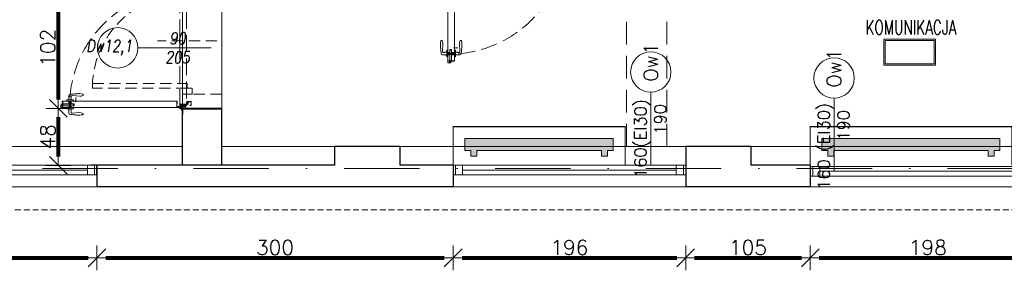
# Model space of a CAD drawing. Header units: metres. Extents: x 7408630 to 15602436, y 5561464 to 13303678.
# Tile 18 of 123: x 7412154 to 7412984, y 5563279 to 5563490. Entities that reach past the tile are written whole.
import ezdxf
from ezdxf.enums import TextEntityAlignment as Align

# ---------------------------------------------------------------- set-up
doc = ezdxf.new("R2010")
doc.units = ezdxf.units.M
doc.header["$MEASUREMENT"] = 0
for name, pattern in [('2_3', [1, 0.5, -0.5]), ('CARKOVANA', [7.5, 5, -2.5]), ('CENTER', [0.6, 0.375, -0.075, 0.075, -0.075]), ('DASHDOT', [25.4, 12.7, -6.35, 0, -6.35]), ('HIDDEN', [9.525, 6.35, -3.175]), ('Hidden Line', [391.222223, 282.222223, -109]), ('HIDDEN2', [4.7625, 3.175, -1.5875])]:
    doc.linetypes.add(name, pattern=pattern)
for name, color, linetype, lineweight in [('!! 0_ Istn-okna', 6, 'Continuous', 13), ('!! 0_ Istn-sciany', 3, 'Continuous', 30), ('!! 0_ Istn-widok', 1, 'Continuous', 15), ('!! 0_Opis_okna', 8, 'Continuous', 15), ('!! 0_Opis_pom', 9, 'Continuous', 13), ('!! 0_Osie', 1, 'DASHDOT', 13), ('!! 1_OPIS POM NOWE', 140, 'Continuous', 5), ('!! 1_PROJ Sciany', 2, 'Continuous', 40), ('!! 2_Drzwi - nowe remont', 33, 'Continuous', 9), ('!! 2_drzwi opis', 151, 'Continuous', 9), ('!! wymiary osi', 250, 'Continuous', 5), ('0-osie-liniA', 14, 'DASHDOT', 5), ('Granica', 112, 'Continuous', 80)]:
    doc.layers.add(name, color=color, linetype=linetype, lineweight=lineweight)
doc.layers.add('!! 0_Istn-grzejniki', color=7, linetype='Continuous', lineweight=0, plot=False)
doc.layers.add('Powierzchnia', color=140, linetype='Continuous', lineweight=5, plot=False)
doc.layers.add('!! 1_Wyburzenia', color=252, linetype='CARKOVANA', lineweight=13, true_color=0x696969)
doc.layers.add('!! 2_WYBURZENIA DO REMONTU', color=7, linetype='Continuous', lineweight=0, true_color=0x4d4d4d, plot=False)
doc.styles.add('50', font='ROMANS.shx', dxfattribs={"width": 0.8, "oblique": 10, "height": 10})
doc.styles.add('ARCHETYP', font='romans.shx', dxfattribs={"height": 15})
doc.styles.add('ARIAL', font='tahoma.ttf')
doc.styles.add('TXT', font='simplex.shx')
doc.dimstyles.new('DIM50', dxfattribs={"dimscale": 5, "dimtxt": 2, "dimasz": 1, "dimexe": 0, "dimexo": 0, "dimgap": 0.5, "dimtad": 1, "dimdec": 4, "dimrnd": 0.5, "dimdsep": 46, "dimtxsty": 'TXT', "dimblk": 'TICK1', "dimblk1": 'TICK1', "dimblk2": 'TICK1', "dimsah": 1, "dimcen": 0, "dimse1": 1, "dimse2": 1, "dimclrd": 1, "dimclre": 7, "dimclrt": 9, "dimadec": 0, "dimazin": 0, "dimtfac": 1, "dimtdec": 4, "dimtmove": 2, "dimatfit": 3, "dimldrblk": 'TICK1', "dimfxl": 1, "dimtolj": 1, "dimarcsym": 0})

# ---------------------------------------------------------------- blocks, each defined once
blk = doc.blocks.new('8544-EI60')
at = {"color": 254, "true_color": 0xe9d9be}
for p, q in [((-5.3, 0), (6, 0)), ((6, 0), (7.4, -1.4)), ((-7.5, -2.2), (-7.5, -2.2)), ((-7.5, -5.2), (-7.5, -5.2)), ((-7.5, -8.2), (-7.5, -8.2)), ((-5.6, -0.1), (-7.4, -1.9)), ((-5.5, -3), (-7.4, -4.9)), ((-5.5, -6), (-7.4, -7.9)), ((-5.5, -1.4), (-6.6, -2.6)), ((-5.5, -4.4), (-6.6, -5.6)), ((-5.5, -7.4), (-6.6, -8.6)), ((-5.5, -3), (-5.5, -1.4)), ((-5.5, -6), (-5.5, -4.4)), ((-5.5, -7.4), (-5.3, -8)), ((-5.3, -8), (-1.2, -8)), ((-4.5, -3.9), (-4.5, -1)), ((-4.5, -1), (5, -1)), ((-4.5, -3.9), (0.4, -2.7)), ((-4.5, -5), (0.1, -3.8)), ((-4.5, -7), (-4.5, -5)), ((-4.5, -7), (-1.2, -7)), ((-0.7, -8.5), (-1.1, -12.4)), ((0.3, -8.6), (-0.1, -12.1)), ((3.1, -13.5), (-0.1, -13.5)), ((0.1, -3.8), (5.2, -7.4)), ((3, -12.5), (0.3, -12.5)), ((0.4, -2.7), (5, -6.1)), ((5, -6.1), (5, -1)), ((6, -1.4), (6.6, -2.1)), ((6, -3.2), (6, -1.4)), ((6, -3.2), (7.4, -4.5)), ((6, -4.6), (6.6, -5.3)), ((6, -6), (6, -4.6)), ((6.7, -6.4), (7.5, -6)), ((7.5, -1.7), (7.5, -1.7)), ((7.5, -4.9), (7.5, -4.9)), ((7.5, -8), (7.6, -9.4))]:
    blk.add_line(p, q, dxfattribs=at)
for centre, radius, start, end in [((-5.3, -0.5), 0.5, 90, 135), ((-7, -2.2), 0.5, 135, 180), ((-7, -2.2), 0.5, 180, 315), ((-7, -5.2), 0.5, 135, 180), ((-7, -5.2), 0.5, 180, 315), ((-7, -8.2), 0.5, 135, 180), ((-7, -8.2), 0.5, 180, 315), ((-1.2, -8.5), 1.5, 354.43659, 90), ((-1.2, -8.5), 0.5, 354.43659, 90), ((0.4, -12.5), 1.5, 174.43659, 180.41249), ((-0.1, -12.5), 1, 180.41249, 270), ((0.3, -12.1), 0.4, 174.43659, 270), ((3, -11.5), 1, 270, 290.12116), ((3.1, -12.5), 1, 270, 288.98447), ((0.1, -3.8), 9.19, 290.12116, 302.44059), ((0.1, -3.8), 10.2, 288.98447, 310.54143), ((3.7, -9.5), 2.5, 302.44059, 54.37606), ((6.5, -6), 0.5, 180, 296.57466), ((7, -1.7), 0.5, 225, 0), ((7, -4.9), 0.5, 225, 0), ((5.1, -9.7), 2.5, 310.54143, 5.5701), ((7, -1.7), 0.5, 0, 45), ((7, -4.9), 0.5, 0, 45)]:
    blk.add_arc(centre, radius, start, end, dxfattribs=at)
blk = doc.blocks.new('zaw-dr-90-p')
at = {"color": 2, "linetype": 'CENTER', "ltscale": 0.2}
for p, q in [((12, 0), (-12, 0)), ((0, 12), (0, -12)), ((24.5, 24), (31, 24)), ((24.5, 19), (31, 19))]:
    blk.add_line(p, q, dxfattribs=at)
at = {"ltscale": 0.2}
for p, q in [((10, 12), (6.5, 12)), ((10, 0), (10, 6.5))]:
    blk.add_line(p, q, dxfattribs=at)
blk.add_lwpolyline([(0, 6.5), (23.5, 6.5, 0.414214), (28, 11), (28, 31), (24.5, 31), (24.5, 11, -0.414214), (23.5, 10), (0, 10, 4.561698), (7.6, 6.5), (4.9, 4.2)], format="xyb", dxfattribs=at)
blk.add_lwpolyline([(-0.2, -0.2), (-2.5, -0.2), (-2.5, 0.2), (-0.2, 0.2), (-0.2, 2.5), (0.2, 2.5), (0.2, 0.2), (2.8, 0.2), (2.8, -0.2), (0.2, -0.2), (0.2, -2.8), (-0.2, -2.8)], close=True)
blk.add_lwpolyline([(10, 10), (10, 39), (6.5, 39), (6.5, 10)], dxfattribs=at)
blk.add_circle((0, 0), 6.5, dxfattribs=at)
blk = doc.blocks.new('drzwi 90- sc 12')
h = blk.add_hatch()
h.set_pattern_fill('ANSI37', color=256, scale=0.022, angle=0.00105, style=0)
h.set_pattern_definition([(45.0010491, (2407.02095, 648.17796), (-0.04939231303, 0.04939050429), []), (135.0010491, (2407.02095, 648.17796), (-0.04939050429, -0.04939231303), [])])
h.paths.add_polyline_path([(-13715.37, 20305.72), (-13715.57, 20305.72), (-13715.57, 20307.72), (-13715.37, 20307.72)])
h = blk.add_hatch()
h.set_pattern_fill('ANSI37', color=256, scale=0.022, angle=0.00105, style=0)
h.set_pattern_definition([(135.0010491, (4473.9854, -4604.62511), (0.04939050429, 0.04939231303), []), (45.0010491, (4473.9854, -4604.62511), (0.04939231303, -0.04939050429), [])])
h.paths.add_polyline_path([(-13617.17, 20305.72), (-13616.97, 20305.72), (-13616.97, 20306.72), (-13617.17, 20306.72)])
h.paths.add_polyline_path([(-13617.17, 20306.72), (-13616.97, 20306.72), (-13616.97, 20307.72), (-13617.17, 20307.72)])
at = {"ltscale": 0.2}
for p, q in [((-13621.38, 20404.81), (-13624.98, 20404.81)), ((-13621.38, 20406.26), (-13621.38, 20401.26)), ((-13620.32, 20406.56), (-13621.08, 20406.56)), ((-13614.92, 20406.56), (-13614.16, 20406.56)), ((-13613.86, 20406.26), (-13613.86, 20401.26)), ((-13613.86, 20404.81), (-13610.26, 20404.81)), ((-13613.36, 20405.01), (-13613.36, 20404.81)), ((-13613.36, 20405.01), (-13612.86, 20405.01)), ((-13612.86, 20405.01), (-13612.86, 20404.81)), ((-13624.98, 20401.86), (-13624.58, 20395.61)), ((-13621.38, 20402.71), (-13622.87, 20402.71)), ((-13620.32, 20400.96), (-13621.08, 20400.96)), ((-13614.92, 20400.96), (-13614.16, 20400.96)), ((-13613.86, 20402.71), (-13612.38, 20402.71)), ((-13610.26, 20401.86), (-13610.66, 20395.61))]:
    blk.add_line(p, q, dxfattribs=at)
for p, q in [((-13620.32, 20410.16), (-13620.32, 20313.77)), ((-13618, 20409.86), (-13620.32, 20409.86)), ((-13618, 20404.76), (-13620.32, 20404.76)), ((-13620.32, 20404.16), (-13614.92, 20404.16)), ((-13616.12, 20410.26), (-13620.22, 20410.26)), ((-13616.12, 20410.26), (-13620, 20410.26)), ((-13618.17, 20410.26), (-13618.17, 20409.96)), ((-13618.17, 20410.26), (-13616.22, 20410.26)), ((-13618.17, 20410.26), (-13616.22, 20410.26)), ((-13618.17, 20409.96), (-13616.22, 20409.96)), ((-13618, 20404.16), (-13618, 20409.96)), ((-13617.9, 20404.16), (-13617.9, 20409.96)), ((-13617.77, 20410.26), (-13616.92, 20411.46)), ((-13616.92, 20410.26), (-13616.92, 20411.46)), ((-13616.62, 20411.46), (-13616.92, 20411.46)), ((-13616.62, 20411.46), (-13616.92, 20411.46)), ((-13616.62, 20410.26), (-13616.62, 20411.46)), ((-13616.62, 20410.26), (-13616.62, 20411.26)), ((-13616.62, 20410.66), (-13616.62, 20410.86)), ((-13616.5, 20404.16), (-13616.5, 20409.96)), ((-13616.4, 20404.16), (-13616.4, 20409.96)), ((-13614.92, 20409.86), (-13616.4, 20409.86)), ((-13616.4, 20404.76), (-13614.92, 20404.76)), ((-13616.22, 20410.26), (-13616.22, 20409.96)), ((-13616.22, 20409.96), (-13616.22, 20410.26)), ((-13616.12, 20410.26), (-13616.12, 20411.46)), ((-13616.12, 20411.46), (-13615.02, 20411.46)), ((-13614.92, 20411.36), (-13614.92, 20313.77)), ((-13619.54, 20398.92), (-13623.37, 20398.92)), ((-13619.54, 20398.92), (-13623.37, 20398.92)), ((-13620.32, 20403.36), (-13614.92, 20403.36)), ((-13618, 20402.76), (-13620.32, 20402.76)), ((-13618, 20400.34), (-13618, 20403.36)), ((-13618, 20400.34), (-13616.4, 20400.34)), ((-13617.9, 20400.84), (-13617.9, 20403.36)), ((-13616.5, 20400.84), (-13617.9, 20400.84)), ((-13617.9, 20400.84), (-13616.5, 20400.84)), ((-13616.5, 20400.84), (-13616.5, 20403.36)), ((-13616.4, 20400.34), (-13616.4, 20403.36)), ((-13616.4, 20402.76), (-13614.92, 20402.76)), ((-13620.32, 20313.47), (-13620.32, 20317.97)), ((-13614.92, 20313.77), (-13620.32, 20313.77)), ((-13618.22, 20313.37), (-13620.22, 20313.37)), ((-13618.22, 20313.67), (-13618.22, 20313.37)), ((-13618.22, 20313.67), (-13616.42, 20313.67)), ((-13615.92, 20313.17), (-13615.92, 20312.17)), ((-13614.92, 20312.27), (-13614.92, 20317.97)), ((-13715.57, 20308.32), (-13715.57, 20308.56)), ((-13715.57, 20307.69), (-13715.57, 20308.56)), ((-13715.57, 20307.82), (-13715.57, 20308.56)), ((-13715.57, 20307.72), (-13715.37, 20307.72)), ((-13617.77, 20311.12), (-13617.77, 20305.72)), ((-13617.77, 20311.12), (-13617.77, 20305.72)), ((-13617.37, 20309.92), (-13617.37, 20305.82)), ((-13616.17, 20309.92), (-13617.37, 20309.92)), ((-13616.17, 20309.92), (-13616.17, 20311.02)), ((-13615.92, 20312.17), (-13615.02, 20312.17)), ((-13715.77, 20301.96), (-13716.27, 20301.96)), ((-13616.77, 20301.96), (-13616.27, 20301.96))]:
    blk.add_line(p, q)
at = {"linetype": 'Hidden Line', "lineweight": 9, "ltscale": 0.05}
for p, q in [((-13616.27, 20311.12), (-13716.27, 20311.12)), ((-13715.07, 20305.72), (-13617.47, 20305.72))]:
    blk.add_line(p, q, dxfattribs=at)
for points in [[(-13665.27, 20284.96), (-13665.27, 20325.83)], [(-13715.37, 20307.72), (-13715.37, 20305.72), (-13715.57, 20305.72), (-13715.57, 20307.72)], [(-13615.57, 20309.64), (-13615.32, 20309.64), (-13615.32, 20309.82), (-13616.32, 20309.82), (-13616.32, 20309.64), (-13615.92, 20309.64)]]:
    blk.add_lwpolyline(points)
at = {"lineweight": 30}
for points in [[(-13716.27, 20308.92), (-13721.27, 20308.92)], [(-13716.27, 20308.92), (-13716.27, 20296.92)], [(-13614.27, 20308.92), (-13609.27, 20308.92)], [(-13614.27, 20308.92), (-13614.27, 20296.92)]]:
    blk.add_lwpolyline(points, dxfattribs=at)
at = {"ltscale": 0.2}
for points in [[(-13715.57, 20307.51), (-13715.57, 20309.48, 0.414214), (-13715.91, 20309.82), (-13719.43, 20309.82, 0.414214), (-13719.77, 20309.48), (-13719.77, 20308.92), (-13719.59, 20308.92), (-13719.59, 20309.48, -0.414214), (-13719.43, 20309.64), (-13716.97, 20309.64)], [(-13716.97, 20309.64), (-13715.91, 20309.64, -0.414214), (-13715.75, 20309.48), (-13715.75, 20307.51)], [(-13715.75, 20307.76), (-13715.75, 20305.58, 0.414214), (-13715.41, 20305.24), (-13714.96, 20305.24, -0.414214), (-13714.8, 20305.08), (-13714.8, 20304.48, 0.414214), (-13714.46, 20304.14), (-13713.28, 20304.14, 0.414214), (-13712.94, 20304.48), (-13712.94, 20305.15, -1), (-13712.75, 20305.15), (-13712.75, 20301.96, -0.414214), (-13712.91, 20301.8), (-13715.43, 20301.8, -0.414214), (-13715.59, 20301.96), (-13715.59, 20302.52), (-13715.77, 20302.52), (-13715.77, 20301.96, 0.414214), (-13715.43, 20301.62), (-13712.91, 20301.62, 0.414214), (-13712.57, 20301.96), (-13712.57, 20305.15, 1), (-13713.12, 20305.15), (-13713.12, 20304.48, -0.414214), (-13713.28, 20304.32), (-13714.46, 20304.32, -0.414214), (-13714.62, 20304.48), (-13714.62, 20305.08, 0.414214), (-13714.96, 20305.42), (-13715.41, 20305.42, -0.414214), (-13715.57, 20305.58), (-13715.57, 20307.64)], [(-13615.92, 20309.64), (-13616.63, 20309.64, 0.414214), (-13616.79, 20309.48), (-13616.79, 20305.58, -0.414214), (-13617.13, 20305.24), (-13617.58, 20305.24, 0.414214), (-13617.74, 20305.08), (-13617.74, 20304.48, -0.414214), (-13618.08, 20304.14), (-13619.26, 20304.14, -0.414214), (-13619.6, 20304.48), (-13619.6, 20305.15, 1), (-13619.79, 20305.15), (-13619.79, 20301.96, 0.414214), (-13619.63, 20301.8), (-13617.11, 20301.8, 0.414214), (-13616.95, 20301.96), (-13616.95, 20302.52), (-13616.77, 20302.52), (-13616.77, 20301.96, -0.414214), (-13617.11, 20301.62), (-13619.63, 20301.62, -0.414214), (-13619.97, 20301.96), (-13619.97, 20305.15, -1), (-13619.42, 20305.15), (-13619.42, 20304.48, 0.414214), (-13619.26, 20304.32), (-13618.08, 20304.32, 0.414214), (-13617.92, 20304.48), (-13617.92, 20305.08, -0.414214), (-13617.58, 20305.42), (-13617.13, 20305.42, 0.414214), (-13616.97, 20305.58), (-13616.97, 20309.48, -0.414214), (-13616.63, 20309.82), (-13613.11, 20309.82, -0.414214), (-13612.77, 20309.48), (-13612.77, 20308.92), (-13612.95, 20308.92), (-13612.95, 20309.48, 0.414214), (-13613.11, 20309.64), (-13615.57, 20309.64)], [(-13616.43, 20309.49), (-13616.43, 20309.64), (-13616.63, 20309.64, 0.414214), (-13616.79, 20309.48), (-13616.79, 20306.14), (-13615.99, 20306.14), (-13615.99, 20306.34), (-13614.39, 20306.34), (-13614.39, 20309.64), (-13614.93, 20309.64), (-13614.93, 20309.49)]]:
    blk.add_lwpolyline(points, format="xyb", dxfattribs=at)
for points in [[(-13616.97, 20307.72), (-13617.17, 20307.72), (-13617.17, 20305.72), (-13616.97, 20305.72)], [(-13616.79, 20308.82), (-13616.97, 20308.82), (-13616.97, 20307.42), (-13616.79, 20307.42)]]:
    blk.add_lwpolyline(points, close=True)
at = {"linetype": 'Hidden Line', "lineweight": 9, "ltscale": 0.05}
blk.add_arc((-13615.5, 20305.14), 99.12, 94.80054, 177.69442, dxfattribs=at)
at = {"ltscale": 0.2}
for centre, radius, start, end in [((-13624.98, 20403.76), 1.05, 90, 180), ((-13621.08, 20406.26), 0.3, 90, 180), ((-13614.16, 20406.26), 0.3, 0, 90), ((-13610.26, 20403.76), 1.05, 0, 90), ((-13623.93, 20401.96), 1.05, 58.61185, 185.46502), ((-13622.87, 20403.71), 1, 238.61185, 270), ((-13621.08, 20401.26), 0.3, 180, 270), ((-13614.16, 20401.26), 0.3, 270, 0), ((-13612.38, 20403.71), 1, 270, 301.38815), ((-13611.31, 20401.96), 1.05, 354.53498, 121.38815), ((-13625.63, 20393.35), 0.74, 198.92464, 270), ((-13609.61, 20393.35), 0.74, 270, 341.07536)]:
    blk.add_arc(centre, radius, start, end, dxfattribs=at)
for centre, radius, start, end in [((-13620.22, 20410.16), 0.1, 90, 180), ((-13615.02, 20411.36), 0.1, 0, 90), ((-13620.22, 20313.47), 0.1, 180, 270), ((-13616.42, 20313.17), 0.5, 0, 90), ((-13615.02, 20312.27), 0.1, 270, 0), ((-13617.47, 20305.82), 0.1, 270, 0), ((-13616.27, 20311.02), 0.1, 0, 90)]:
    blk.add_arc(centre, radius, start, end)
blk.add_ellipse((-13625.63, 20395.61), major_axis=(0, 3), ratio=0.347016, start_param=3.132997, end_param=4.712389, dxfattribs=at)
at = {"ltscale": 0.2, "extrusion": (0, 0, -1)}
blk.add_ellipse((-13609.62, 20395.61), major_axis=(0, 3), ratio=0.347016, start_param=3.132997, end_param=4.712389, dxfattribs=at)
at = {"ltscale": 0.2}
for points in [[(-13626.03, 20403.76), (-13626.09, 20403.41), (-13626.32, 20401.88), (-13626.44, 20399.16), (-13626.83, 20395.94), (-13626.48, 20393.94), (-13626.33, 20393.11)], [(-13609.21, 20403.76), (-13609.16, 20403.41), (-13608.93, 20401.88), (-13608.8, 20399.16), (-13608.41, 20395.94), (-13608.76, 20393.94), (-13608.91, 20393.11)]]:
    blk.add_open_spline(points, degree=3, knots=[0, 0, 0, 0, 1.06066, 4.623314, 8.177981, 10.699943, 10.699943, 10.699943, 10.699943], dxfattribs=at)
at = {"extrusion": (0, 0, -1), "xscale": 0.09999999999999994, "yscale": 0.09999999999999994, "zscale": -0.1, "rotation": 179.9999999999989}
blk.add_blockref('8544-EI60', (13713.87, 20304.32), dxfattribs=at)
at = {"xscale": 0.09999999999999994, "yscale": 0.09999999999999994, "zscale": 0.09999999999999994, "rotation": 180.0000000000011}
for name, p in [('8544-EI60', (-13618.67, 20304.32)), ('zaw-dr-90-p', (-13614.92, 20310.92))]:
    blk.add_blockref(name, p, dxfattribs=at)
blk = doc.blocks.new('BLOK OSI')
at = {"layer": '0-osie-liniA', "ltscale": 5}
blk.add_lwpolyline([(48624.30568, -198331.5883), (52453.67948, -198331.5883)], dxfattribs=at)
blk = doc.blocks.new('1_ok-opis')
blk.add_line((0, 111.61), (0, 50))
blk.add_circle((0, 128.61), 17)
at = {"style": '50', "oblique": 10, "width": 0.8}
for tag, rotation, p in [('NR', 90, (0, 128.61)), ('NR', 270, (0, 128.61)), ('SZEROKOŚĆ', 90, (-8, 78.29)), ('WYSOKOŚĆ', 270, (-8, 78.29)), ('WYSOKOŚĆ', 90, (8, 78.29)), ('SZEROKOŚĆ', 270, (8, 78.29))]:
    blk.add_attdef(tag, text='', height=10, rotation=rotation, dxfattribs=at).set_placement(p, align=Align.MIDDLE)
blk = doc.blocks.new('TICK1')
at = {"color": 0}
for p, q in [((0, -1.4), (0, 1.4)), ((0, 0), (-1, 0))]:
    blk.add_line(p, q, dxfattribs=at)
at = {"color": 2}
blk.add_line((-1, -1), (1, 1), dxfattribs=at)
blk = doc.blocks.new('*D812')
at = {"layer": '!! wymiary osi', "color": 1, "lineweight": -2, "transparency": 16777216}
blk.add_line((72690.74, -198345.54), (72885.74, -198345.54), dxfattribs=at)
at = {"layer": 'DEFPOINTS', "color": 0, "transparency": 16777216}
for p in [(72683.24, -198285.59), (72893.24, -198285.59), (72893.24, -198345.54)]:
    blk.add_point(p, dxfattribs=at)
at = {"layer": '!! wymiary osi', "color": 1, "lineweight": -2, "transparency": 16777216, "xscale": 7.5, "yscale": 7.5, "zscale": 7.5, "rotation": 180}
blk.add_blockref('TICK1', (72683.24, -198345.54), dxfattribs=at)
at = {"layer": '!! wymiary osi', "color": 1, "lineweight": -2, "transparency": 16777216, "xscale": 7.5, "yscale": 7.5, "zscale": 7.5}
blk.add_blockref('TICK1', (72893.24, -198345.54), dxfattribs=at)
at = {"layer": '!! wymiary osi', "color": 9, "transparency": 16777216, "insert": (72788.24, -198336.79), "char_height": 12.5, "attachment_point": 5, "style": 'TXT'}
blk.add_mtext('\\A1;210', dxfattribs=at)
blk = doc.blocks.new('*D813')
at = {"layer": '!! wymiary osi', "color": 1, "lineweight": -2, "transparency": 16777216}
blk.add_line((72900.74, -198345.54), (73185.92, -198345.54), dxfattribs=at)
at = {"layer": 'DEFPOINTS', "color": 0, "transparency": 16777216}
for p in [(72893.24, -198285.59), (73193.42, -198285.59), (73193.42, -198345.54)]:
    blk.add_point(p, dxfattribs=at)
at = {"layer": '!! wymiary osi', "color": 1, "lineweight": -2, "transparency": 16777216, "xscale": 7.5, "yscale": 7.5, "zscale": 7.5, "rotation": 180}
blk.add_blockref('TICK1', (72893.24, -198345.54), dxfattribs=at)
at = {"layer": '!! wymiary osi', "color": 1, "lineweight": -2, "transparency": 16777216, "xscale": 7.5, "yscale": 7.5, "zscale": 7.5}
blk.add_blockref('TICK1', (73193.42, -198345.54), dxfattribs=at)
at = {"layer": '!! wymiary osi', "color": 9, "transparency": 16777216, "insert": (73043.33, -198336.79), "char_height": 12.5, "attachment_point": 5, "style": 'TXT'}
blk.add_mtext('\\A1;300', dxfattribs=at)
blk = doc.blocks.new('*D814')
at = {"layer": '!! wymiary osi', "color": 1, "lineweight": -2, "transparency": 16777216}
blk.add_line((73200.92, -198345.54), (73381.92, -198345.54), dxfattribs=at)
at = {"layer": 'DEFPOINTS', "color": 0, "transparency": 16777216}
for p in [(73193.42, -198285.59), (73389.42, -198285.59), (73389.42, -198345.54)]:
    blk.add_point(p, dxfattribs=at)
at = {"layer": '!! wymiary osi', "color": 1, "lineweight": -2, "transparency": 16777216, "xscale": 7.5, "yscale": 7.5, "zscale": 7.5, "rotation": 180}
blk.add_blockref('TICK1', (73193.42, -198345.54), dxfattribs=at)
at = {"layer": '!! wymiary osi', "color": 1, "lineweight": -2, "transparency": 16777216, "xscale": 7.5, "yscale": 7.5, "zscale": 7.5}
blk.add_blockref('TICK1', (73389.42, -198345.54), dxfattribs=at)
at = {"layer": '!! wymiary osi', "color": 9, "transparency": 16777216, "insert": (73291.42, -198336.79), "char_height": 12.5, "attachment_point": 5, "style": 'TXT'}
blk.add_mtext('\\A1;196', dxfattribs=at)
blk = doc.blocks.new('*D815')
at = {"layer": '!! wymiary osi', "color": 1, "lineweight": -2, "transparency": 16777216}
blk.add_line((73396.92, -198345.54), (73486.92, -198345.54), dxfattribs=at)
at = {"layer": 'DEFPOINTS', "color": 0, "transparency": 16777216}
for p in [(73389.42, -198285.59), (73494.42, -198285.59), (73494.42, -198345.54)]:
    blk.add_point(p, dxfattribs=at)
at = {"layer": '!! wymiary osi', "color": 1, "lineweight": -2, "transparency": 16777216, "xscale": 7.5, "yscale": 7.5, "zscale": 7.5, "rotation": 180}
blk.add_blockref('TICK1', (73389.42, -198345.54), dxfattribs=at)
at = {"layer": '!! wymiary osi', "color": 1, "lineweight": -2, "transparency": 16777216, "xscale": 7.5, "yscale": 7.5, "zscale": 7.5}
blk.add_blockref('TICK1', (73494.42, -198345.54), dxfattribs=at)
at = {"layer": '!! wymiary osi', "color": 9, "transparency": 16777216, "insert": (73441.92, -198336.79), "char_height": 12.5, "attachment_point": 5, "style": 'TXT'}
blk.add_mtext('\\A1;105', dxfattribs=at)
blk = doc.blocks.new('*D816')
at = {"layer": '!! wymiary osi', "color": 1, "lineweight": -2, "transparency": 16777216}
blk.add_line((73501.92, -198345.54), (73684.92, -198345.54), dxfattribs=at)
at = {"layer": 'DEFPOINTS', "color": 0, "transparency": 16777216}
for p in [(73494.42, -198285.59), (73692.42, -198285.59), (73692.42, -198345.54)]:
    blk.add_point(p, dxfattribs=at)
at = {"layer": '!! wymiary osi', "color": 1, "lineweight": -2, "transparency": 16777216, "xscale": 7.5, "yscale": 7.5, "zscale": 7.5, "rotation": 180}
blk.add_blockref('TICK1', (73494.42, -198345.54), dxfattribs=at)
at = {"layer": '!! wymiary osi', "color": 1, "lineweight": -2, "transparency": 16777216, "xscale": 7.5, "yscale": 7.5, "zscale": 7.5}
blk.add_blockref('TICK1', (73692.42, -198345.54), dxfattribs=at)
at = {"layer": '!! wymiary osi', "color": 9, "transparency": 16777216, "insert": (73593.42, -198336.79), "char_height": 12.5, "attachment_point": 5, "style": 'TXT'}
blk.add_mtext('\\A1;198', dxfattribs=at)
blk = doc.blocks.new('*D842')
at = {"layer": '!! wymiary osi', "color": 1, "lineweight": -2, "transparency": 16777216}
blk.add_line((72860.66, -198125.09), (72860.66, -198212.09), dxfattribs=at)
at = {"layer": 'DEFPOINTS', "color": 0, "transparency": 16777216}
for p in [(72965.42, -198117.59), (72860.66, -198219.59), (72965.42, -198219.59)]:
    blk.add_point(p, dxfattribs=at)
at = {"layer": '!! wymiary osi', "color": 1, "lineweight": -2, "transparency": 16777216, "xscale": 7.5, "yscale": 7.5, "zscale": 7.5}
for p, rotation in [((72860.66, -198117.59), 90), ((72860.66, -198219.59), 270)]:
    blk.add_blockref('TICK1', p, dxfattribs=dict(at, rotation=rotation))
at = {"layer": '!! wymiary osi', "color": 9, "transparency": 16777216, "insert": (72851.91, -198168.59), "char_height": 12.5, "attachment_point": 5, "rotation": 90, "style": 'TXT'}
blk.add_mtext('\\A1;102', dxfattribs=at)
blk = doc.blocks.new('*D843')
at = {"layer": '!! wymiary osi', "color": 1, "lineweight": -2, "transparency": 16777216}
blk.add_line((72860.66, -198227.09), (72860.66, -198260.09), dxfattribs=at)
at = {"layer": 'DEFPOINTS', "color": 0, "transparency": 16777216}
for p in [(72965.42, -198219.59), (72860.66, -198267.59), (72965.42, -198267.59)]:
    blk.add_point(p, dxfattribs=at)
at = {"layer": '!! wymiary osi', "color": 1, "lineweight": -2, "transparency": 16777216, "xscale": 7.5, "yscale": 7.5, "zscale": 7.5}
for p, rotation in [((72860.66, -198219.59), 90), ((72860.66, -198267.59), 270)]:
    blk.add_blockref('TICK1', p, dxfattribs=dict(at, rotation=rotation))
at = {"layer": '!! wymiary osi', "color": 9, "transparency": 16777216, "insert": (72851.91, -198243.59), "char_height": 12.5, "attachment_point": 5, "rotation": 90, "style": 'TXT'}
blk.add_mtext('\\A1;48', dxfattribs=at)
blk = doc.blocks.new('A$C9c944097')
at = {"layer": '!! 0_Istn-grzejniki', "true_color": 0xe93820}
h = blk.add_hatch(color=20, dxfattribs=at)
h.dxf.hatch_style = 1
h.paths.add_polyline_path([(1831.5, -3881.88101), (1831.5, -3876.88101), (1826.5, -3876.88101), (1826.5, -3866.88101), (1951.5, -3866.88101), (1951.5, -3876.88101), (1946.5, -3876.88101), (1946.5, -3881.88101), (1941.5, -3881.88101), (1941.5, -3876.88101), (1836.5, -3876.88101), (1836.5, -3881.88101)])
h = blk.add_hatch(color=20, dxfattribs=at)
h.dxf.hatch_style = 1
h.paths.add_polyline_path([(2132.35379, -3881.88101), (2132.35379, -3876.88101), (2127.35379, -3876.88101), (2127.35379, -3866.88101), (2277.35379, -3866.88101), (2277.35379, -3876.88101), (2272.35379, -3876.88101), (2272.35379, -3881.88101), (2267.35379, -3881.88101), (2267.35379, -3876.88101), (2137.35379, -3876.88101), (2137.35379, -3881.88101)])
at = {"layer": '!! 0_ Istn-okna'}
for points in [[(1516.31421, -3889.47213), (1306.31421, -3889.47213)], [(1816.5, -3889.47213), (2012.5, -3889.47213)], [(2117.5, -3890.51195), (2313.5, -3890.51195)], [(1516.31421, -3897.47213), (1306.31421, -3897.47213)], [(1508.31421, -3893.47213), (1314.31421, -3893.47213)], [(1816.5, -3897.47213), (2012.5, -3897.47213)], [(1824.5, -3893.47213), (2004.5, -3893.47213)], [(2117.5, -3898.51195), (2313.5, -3898.51195)], [(2125.5, -3894.51195), (2305.5, -3894.51195)]]:
    blk.add_lwpolyline(points, dxfattribs=at)
for points in [[(1514.31421, -3889.47213), (1508.31421, -3889.47213), (1508.31421, -3897.47213), (1514.31421, -3897.47213)], [(1818.5, -3897.47213), (1824.5, -3897.47213), (1824.5, -3889.47213), (1818.5, -3889.47213)], [(2004.5, -3897.47213), (2010.5, -3897.47213), (2010.5, -3889.47213), (2004.5, -3889.47213)], [(2119.5, -3898.51195), (2125.5, -3898.51195), (2125.5, -3890.51195), (2119.5, -3890.51195)]]:
    blk.add_lwpolyline(points, close=True, dxfattribs=at)
at = {"layer": '!! 0_ Istn-sciany'}
for p, q in [((1771.5, -3873.47213), (1716.5, -3873.47213)), ((2067.5, -3873.47213), (2012.5, -3873.47213)), ((1716.5, -3889.47213), (1516.31421, -3889.47213)), ((1816.5, -3889.47213), (1771.5, -3889.47213)), ((2117.5, -3889.47213), (2067.5, -3889.47213)), ((1816.5, -3907.47213), (1516.31421, -3907.47213)), ((2117.5, -3907.47213), (2012.5, -3907.47213))]:
    blk.add_line(p, q, dxfattribs=at)
for points in [[(1588.5, -3889.47213), (1588.5, -3841.47213)], [(1621.5, -3889.47213), (1621.5, -3841.47213)], [(1716.5, -3873.47213), (1716.5, -3889.47213)], [(1771.5, -3873.47213), (1771.5, -3889.47213)], [(2012.5, -3873.47213), (2012.5, -3907.47213)], [(2067.5, -3873.47213), (2067.5, -3889.47213)], [(1516.31421, -3889.47213), (1511.31421, -3889.47213)], [(1516.31421, -3889.47213), (1516.31421, -3907.47213)], [(1516.31421, -3897.47213), (1516.31421, -3889.47213)], [(1816.5, -3889.47213), (1816.5, -3907.47213)], [(1816.5, -3889.47213), (1816.5, -3897.47213)], [(2012.5, -3889.47213), (2012.5, -3897.47213)], [(2117.5, -3889.47213), (2117.5, -3907.47213)]]:
    blk.add_lwpolyline(points, dxfattribs=at)
at = {"layer": '!! 0_ Istn-widok', "linetype": 'HIDDEN', "ltscale": 3}
for points in [[(1962.5, -3873.47213), (1962.5, -3700.47213)], [(1996.5, -3873.47213), (1996.5, -3700.47213)], [(1306.31421, -3873.47213), (1588.5, -3873.47213)], [(1716.5, -3873.47213), (1621.5, -3873.47213)], [(2012.5, -3873.47213), (1771.5, -3873.47213)], [(2354.5, -3873.47213), (2067.5, -3873.47213)]]:
    blk.add_lwpolyline(points, dxfattribs=at)
at = {"layer": '!! 0_ Istn-widok'}
for points in [[(1816.5, -3889.47213), (2012.5, -3889.47213)], [(2117.5, -3890.51195), (2313.5, -3890.51195)], [(1516.31421, -3907.47213), (1306.31421, -3907.47213)], [(1816.5, -3907.47213), (2012.5, -3907.47213)], [(2117.5, -3907.47213), (2315.5, -3907.47213)]]:
    blk.add_lwpolyline(points, dxfattribs=at)
at = {"layer": '!! 0_Istn-grzejniki', "linetype": '2_3', "ltscale": 10, "const_width": 1}
for points in [[(1961.5, -3889.47213), (1961.5, -3856.88101), (1816.5, -3856.88101), (1816.5, -3889.47213)], [(2287.35379, -3889.47213), (2287.35379, -3856.88101), (2117.35379, -3856.88101), (2117.35379, -3889.47213)]]:
    blk.add_lwpolyline(points, dxfattribs=at)
at = {"layer": '!! 0_Istn-grzejniki'}
for points in [[(1831.5, -3881.88101), (1831.5, -3876.88101), (1826.5, -3876.88101), (1826.5, -3866.88101), (1951.5, -3866.88101), (1951.5, -3876.88101), (1946.5, -3876.88101), (1946.5, -3881.88101), (1941.5, -3881.88101), (1941.5, -3876.88101), (1836.5, -3876.88101), (1836.5, -3881.88101)], [(2132.35379, -3881.88101), (2132.35379, -3876.88101), (2127.35379, -3876.88101), (2127.35379, -3866.88101), (2277.35379, -3866.88101), (2277.35379, -3876.88101), (2272.35379, -3876.88101), (2272.35379, -3881.88101), (2267.35379, -3881.88101), (2267.35379, -3876.88101), (2137.35379, -3876.88101), (2137.35379, -3881.88101)]]:
    blk.add_lwpolyline(points, close=True, dxfattribs=at)
at = {"layer": '!! 0_Opis_pom', "ltscale": 0.7}
for points in [[(2179.39492, -3805.06451), (2222.91492, -3805.06451), (2222.91492, -3783.30451), (2179.39492, -3783.30451)], [(2180.48292, -3803.97651), (2221.82692, -3803.97651), (2221.82692, -3784.39251), (2180.48292, -3784.39251)]]:
    blk.add_lwpolyline(points, close=True, dxfattribs=at)
at = {"layer": '!! 1_PROJ Sciany'}
blk.add_lwpolyline([(1588.5, -3841.47213), (1621.5, -3841.47213)], dxfattribs=at)
at = {"layer": '!! 1_Wyburzenia'}
blk.add_lwpolyline([(-275.69261, -3945.28844), (-37.8214, -3945.28844), (-37.8214, -3926.98704), (5998.72137, -3926.98704)], dxfattribs=at)
at = {"layer": '!! 2_WYBURZENIA DO REMONTU', "linetype": 'HIDDEN2', "ltscale": 3}
blk.add_line((1621.5, -3829.47213), (1588.5, -3829.47213), dxfattribs=at)
for points in [[(1617.5, -3784.47213), (1567.5, -3784.47213)], [(1588.5, -3841.47213), (1588.5, -3829.47213)], [(1621.5, -3841.47213), (1621.5, -3829.47213)]]:
    blk.add_lwpolyline(points, dxfattribs=at)
for points in [[(1512.5, -3820.47213), (1592.5, -3820.47213), (1592.5, -3824.47213), (1512.5, -3824.47213)], [(1596.5, -3824.47213), (1596.5, -3829.47213), (1588.5, -3829.47213), (1588.5, -3824.47213)]]:
    blk.add_lwpolyline(points, close=True, dxfattribs=at)
blk.add_arc((1592.5, -3824.47213), 80, 90.00000004, 180.00000004, dxfattribs=at)
at = {"layer": 'Powierzchnia'}
for points in [[(1588.5, -3873.47213), (364.5, -3873.47213), (364.5, -3133.47213), (1588.5, -3133.47213)], [(1621.5, -3873.47213), (1621.5, -3700.47213), (2446.5, -3700.47213), (2446.5, -3594.47213), (2737.5, -3595.47213), (2737.5, -3133.47213), (3016.5, -3133.47213), (3016.5, -3451.47213), (2991.5, -3451.47213), (2991.5, -3528.47213), (3016.5, -3528.47213), (3016.5, -3873.47213)]]:
    blk.add_lwpolyline(points, close=True, dxfattribs=at)
at = {"layer": '!! 0_Opis_okna'}
ref = blk.add_blockref('1_ok-opis', (1983.09235, -3939.47213), dxfattribs=at)
ref.add_attrib('WYSOKOŚĆ', '190', dxfattribs={"layer": '0', "height": 10, "rotation": 90, "style": 'ARCHETYP'}).set_placement((1991.09235, -3850.75172), align=Align.MIDDLE)
ref.add_attrib('SZEROKOŚĆ', '160(EI30)', dxfattribs={"layer": '0', "height": 10, "rotation": 90, "style": 'ARCHETYP'}).set_placement((1975.09235, -3866.88101), align=Align.MIDDLE)
ref.add_attrib('NR', 'Ow1', dxfattribs={"layer": '0', "height": 12, "rotation": 90, "style": 'ARCHETYP'}).set_placement((1983.09235, -3802.57068), align=Align.MIDDLE)
ref = blk.add_blockref('1_ok-opis', (2137.54168, -3944.51195), dxfattribs=at)
ref.add_attrib('WYSOKOŚĆ', '190', dxfattribs={"layer": '0', "height": 10, "rotation": 90, "style": 'ARCHETYP'}).set_placement((2145.54168, -3855.79155), align=Align.MIDDLE)
ref.add_attrib('SZEROKOŚĆ', '160 (EI30)', dxfattribs={"layer": '0', "height": 10, "rotation": 90, "style": 'ARCHETYP'}).set_placement((2129.54168, -3873.47213), align=Align.MIDDLE)
ref.add_attrib('NR', 'Ow1', dxfattribs={"layer": '0', "height": 12, "rotation": 90, "style": 'ARCHETYP'}).set_placement((2137.54168, -3807.61051), align=Align.MIDDLE)
at = {"layer": '!! 0_Osie'}
blk.add_blockref('BLOK OSI', (-48933.21142, 194439.57635), dxfattribs=at)
at = {"layer": '!! 2_Drzwi - nowe remont', "rotation": 180}
blk.add_blockref('drzwi 90- sc 12', (-11802.7697, 16608.45221), dxfattribs=at)
at = {"layer": '!! 2_Drzwi - nowe remont', "xscale": -1, "rotation": 90}
blk.add_blockref('drzwi 90- sc 12', (21897.42434, -17455.74175), dxfattribs=at)
at = {"layer": '!! 2_drzwi opis'}
ref = blk.add_blockref('1_ok-opis', (1662.46545, -3790.47208), dxfattribs=dict(at, rotation=90.00000361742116))
ref.add_attrib('WYSOKOŚĆ', '90', dxfattribs={"layer": '0', "height": 10, "rotation": 0.00000362, "style": '50', "oblique": 10, "width": 0.8}).set_placement((1584.1746, -3782.47209), align=Align.MIDDLE)
ref.add_attrib('SZEROKOŚĆ', '205', dxfattribs={"layer": '0', "height": 10, "rotation": 0.00000362, "style": '50', "oblique": 10, "width": 0.8}).set_placement((1584.1746, -3798.47209), align=Align.MIDDLE)
ref.add_attrib('NR', 'Dw12,1', dxfattribs={"layer": '0', "height": 10, "rotation": 0.00000362, "style": '50', "oblique": 10, "width": 0.8}).set_placement((1526.70583, -3790.33933), align=Align.MIDDLE)
at = {"layer": '!! 0_Opis_pom', "ltscale": 0.7, "style": 'TXT', "width": 0.7}
blk.add_text('KOMUNIKACJA', height=12, dxfattribs=at).set_placement((2202.27005, -3779.2582), align=Align.CENTER)
at = {"layer": '!! 0_Opis_pom', "ltscale": 0.7, "style": 'ARIAL'}
for tag, p in [('B2,14', (2497.12282, -23.97252)), ('B2,12', (1965.56932, -35.77631)), ('B2,11', (1692.08817, -60.77765)), ('B2,16', (3818.15438, -63.71828)), ('B2,19.1', (5324.74708, -87.92078)), ('B2,17', (4129.82322, -93.25972)), ('B2,10', (1351.71035, -111.25665)), ('B2,15', (3189.46558, -109.69496)), ('B2,13', (2272.99389, -121.89624)), ('A2,5', (1075.52681, -127.78965)), ('B2,18', (4545.51277, -234.12017)), ('B2,19', (5775.76711, -239.42159)), ('A2,4', (318.83322, -329.3265)), ('A2.1', (994.53557, -353.44633)), ('B2.7', (3171.3557, -458.01164)), ('A2.2', (994.53557, -692.67095)), ('B2.2', (3599.26223, -690.3637)), ('B2,21', (4593.23787, -912.69388)), ('A2.3', (455.44717, -940.66614)), ('B2,9', (1798.58924, -939.09545)), ('B2,4', (3116.67143, -940.65712)), ('B2,3', (3297.35823, -941.16418)), ('B2,8', (2517.28573, -960.07338)), ('B2,20', (5834.09772, -965.70749)), ('B2.1', (3927.81794, -970.24709)), ('B2,5', (3309.56672, -1129.12418)), ('B2,6', (3122.36837, -1171.43557)), ('C2,2', (3435.86614, -1487.77973)), ('C2,1', (3957.73656, -2408.10352)), ('C2,3', (3457.72791, -2555.15039)), ('D1,1', (2554.19917, -3205.91504)), ('C2,4', (3866.78124, -3285.77383)), ('D1,4', (1780.27581, -3366.18103)), ('D1,6', (1380.86316, -3373.10994)), ('D1,3', (2098.36626, -3546.18257)), ('C2,5', (3178.15957, -3610.67242)), ('D1,5', (1914.6928, -3621.18339)), ('D1,2', (2201.15492, -3794.18451)), ('D1,7', (477.95048, -4408.76849)), ('D1,8', (338.43039, -4834.32895))]:
    blk.add_attdef(tag, text='', height=11.968, dxfattribs=at).set_placement(p, align=Align.MIDDLE_CENTER)
at = {"layer": '!! 1_OPIS POM NOWE', "style": 'ARIAL'}
for tag, p in [('C2.5B', (3593.7377, -3168.5911)), ('C2,5C', (3526.78796, -3281.02046)), ('C2.4', (3997.15534, -3347.99835)), ('E2,2', (2945.33506, -3413.31629)), ('C2,5A', (3566.4961, -3615.37865)), ('E2.9', (3984.52714, -3783.77287)), ('E2.7', (4645.53364, -3784.14655)), ('D1,2', (2903.25587, -3794.18451)), ('E2.2', (3405.83089, -4049.74196)), ('E2.8', (4380.36687, -4058.97571)), ('E2.6', (5154.87983, -4066.29138)), ('E2.1', (4427.07303, -4318.94156)), ('E2,3', (3401.59976, -4465.83792)), ('E2.4', (3758.95342, -4705.0924)), ('E2.5', (5238.11734, -4786.79525))]:
    blk.add_attdef(tag, text='', height=11.968, dxfattribs=at).set_placement(p, align=Align.MIDDLE_CENTER)
at = {"layer": '!! wymiary osi'}
for base, p1, p2, picture, middle in [((1483.73525, -3841.47205), (1588.5, -3739.47205), (1588.5, -3841.47205), '*D842', (1474.98525, -3790.47205)), ((1483.73525, -3889.47213), (1588.5, -3841.47205), (1588.5, -3889.47213), '*D843', (1474.98525, -3865.47209))]:
    dim = blk.add_linear_dim(base=base, p1=p1, p2=p2, angle=90, dimstyle='DIM50', dxfattribs=at)
    dim.commit()
    dim.dimension.update_dxf_attribs({"geometry": picture, "text_midpoint": middle, "insert": (-71376.92327, 194378.11618)})
for base, p1, p2, picture, middle in [((1516.31421, -3967.42034), (1306.31421, -3907.47213), (1516.31421, -3907.47213), '*D812', (1411.31421, -3958.67034)), ((1816.5, -3967.42034), (1516.31421, -3907.47213), (1816.5, -3907.47213), '*D813', (1666.4071, -3958.67034)), ((2012.5, -3967.42034), (1816.5, -3907.47213), (2012.5, -3907.47213), '*D814', (1914.5, -3958.67034)), ((2117.5, -3967.42034), (2012.5, -3907.47213), (2117.5, -3907.47213), '*D815', (2065, -3958.67034)), ((2315.5, -3967.42034), (2117.5, -3907.47213), (2315.5, -3907.47213), '*D816', (2216.5, -3958.67034))]:
    dim = blk.add_linear_dim(base=base, p1=p1, p2=p2, dimstyle='DIM50', dxfattribs=at)
    dim.commit()
    dim.dimension.update_dxf_attribs({"geometry": picture, "text_midpoint": middle, "insert": (-71376.92327, 194378.11618)})

msp = doc.modelspace()

# ---------------------------------------------------------------- block references
at = {"layer": 'Granica'}
msp.add_blockref('A$C9c944097', (7410702.59401, 5567256.9858), dxfattribs=at)

doc.saveas('drawing.dxf')
